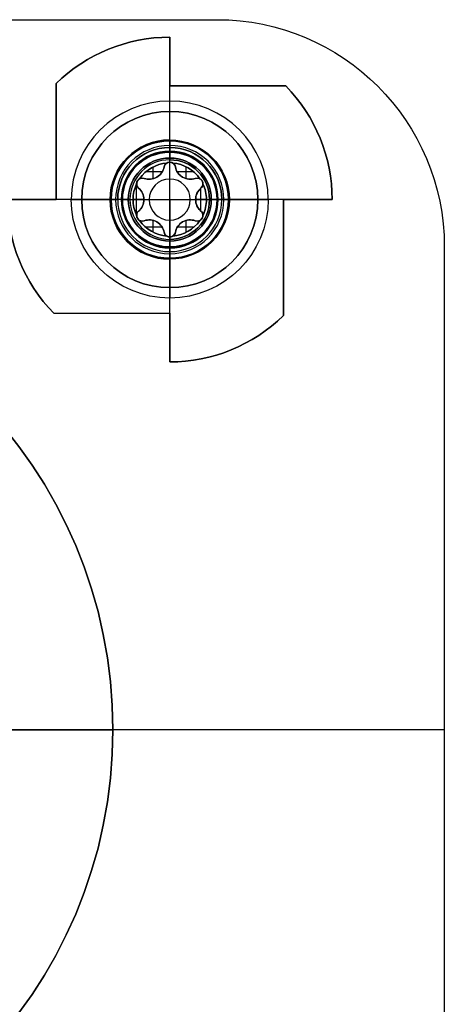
# Model space of a CAD drawing. Header units: millimetres. Extents: x -368 to 368, y -356 to 344.
# Tile 208 of 256: x 20 to 43, y -20 to 32. Entities that reach past the tile are written whole.
import ezdxf

# ---------------------------------------------------------------- set-up
doc = ezdxf.new("R2010")
doc.units = ezdxf.units.MM
doc.layers.add('Livello 01', color=7, linetype='Continuous')

# ---------------------------------------------------------------- blocks, each defined once
blk = doc.blocks.new('Ragno M5x8 inox')
at = {"layer": 'Livello 01', "color": 253, "true_color": 0x9da4ac}
for p, q in [((-3.15, 8), (-3.15, 1)), ((-3.15, 8), (-2.1, 8)), ((-2.1, 1), (-2.1, 8)), ((0, 8, 3.15), (0, 8, 2.1)), ((0, 8, -2.1), (0, 8, -3.15)), ((2.1, 8), (3.15, 8)), ((2.1, 1), (2.1, 8)), ((3.15, 8), (3.15, 1)), ((-7.288, 0), (-7.288, 1)), ((-6, 1), (-3.15, 1)), ((-6, 0, -3.063), (-6, 1, -3.063)), ((-3.063, 0, 6), (-3.063, 1, 6)), ((0, 1, -8.575), (0, 1, -3.15)), ((0, 1, 3.15), (0, 1, 6)), ((0, 0, 7.288), (0, 1, 7.288)), ((0, 0, -7.288), (0, 1, -7.288)), ((3.063, 0, -6), (3.063, 1, -6)), ((3.15, 1), (8.575, 1)), ((6, 0, 3.063), (6, 1, 3.063)), ((7.287, 0), (7.287, 1)), ((-8.575, 0.5), (-6, 0.5)), ((0, 0.5, 6), (-6.126, 0.5, 6)), ((-6, 0.5), (-6, 0.5, -6.126)), ((0, 0.5, 8.575), (0, 0.5, 6)), ((0, 0.5, -8.575), (0, 0.5, -6)), ((6.126, 0.5, -6), (0, 0.5, -6)), ((0, 0, -7.287), (0, 0, -3.1)), ((3.1, 0), (6, 0)), ((8.575, 0.5), (6, 0.5)), ((6, 0.5), (6, 0.5, 6.126)), ((7.108, 0), (8.575, 0)), ((-6, 0), (-3.1, 0)), ((0, 0, 3.1), (0, 0, 7.248))]:
    blk.add_line(p, q, dxfattribs=at)
at = {"layer": 'Livello 01', "color": 253, "true_color": 0x9da4ac, "extrusion": (0, -1, 0)}
for centre, radius, start, end in [((0, 0, -8), 3.15, 90, 270), ((0, 0, -8), 2.1, 90, 270), ((0, 0, -8), 3.15, 270, 90), ((0, 0, -4.5), 3.15, 90, 270), ((0, 0, -4.5), 3.15, 270, 90), ((0, 0, -1), 8.575, 135.5964, 180), ((0, 0, -1), 8.575, 225.5964, 270), ((0, 0, -1), 3.15, 90, 270), ((0, 0, -1), 8.575, 45.5964, 90), ((0, 0, -1), 8.575, 315.5964, 0), ((0, 0, -0.5), 8.575, 135.5964, 180), ((0, 0, -0.5), 8.575, 225.5964, 270), ((0, 0, -0.5), 8.575, 45.5964, 90), ((0, 0, -0.5), 8.575, 315.5964, 0), ((0, 0), 3.1, 90, 270), ((0, 0), 3.1, 270, 90)]:
    blk.add_arc(centre, radius, start, end, dxfattribs=at)
at = {"layer": 'Livello 01', "color": 253, "true_color": 0x9da4ac, "extrusion": (0, 1, 0)}
for centre, radius, start, end in [((0, 0, 8), 2.1, 90, 270), ((0, 0, 4.5), 2.1, 270, 90), ((0, 0, 4.5), 2.1, 90, 270), ((0, 0, 1), 2.1, 270, 90), ((0, 0, 1), 2.1, 90, 270), ((0, 0, 1), 3.15, 90, 270), ((0, 0), 8.575, 270, 314.4036), ((0, 0), 3.1, 270, 90), ((0, 0), 3.1, 90, 270), ((0, 0), 8.575, 0, 44.4036), ((0, 0), 8.575, 90, 134.4036), ((0, 0), 8.575, 180, 224.4036)]:
    blk.add_arc(centre, radius, start, end, dxfattribs=at)
at = {"layer": 'Livello 01', "color": 253, "true_color": 0x9da4ac, "extrusion": (0, 0, -1)}
blk.add_arc((3.1, 1), 1, 180, 270, dxfattribs=at)
at = {"layer": 'Livello 01', "color": 253, "true_color": 0x9da4ac, "extrusion": (1, 0, 0)}
blk.add_arc((1, -3.1), 1, 90, 180, dxfattribs=at)
at = {"layer": 'Livello 01', "color": 253, "true_color": 0x9da4ac, "extrusion": (-1, 0, 0)}
blk.add_arc((-1, 3.1), 1, 270, 360, dxfattribs=at)
at = {"layer": 'Livello 01', "color": 253, "true_color": 0x9da4ac}
blk.add_arc((3.1, 1), 1, 180, 270, dxfattribs=at)
for points in [[(0, 8, -2.1), (0, 1, -2.1)], [(0, 1, 2.1), (0, 8, 2.1)], [(0, 8, 3.15), (0, 1, 3.15)], [(0, 1, -3.15), (0, 8, -3.15)], [(-8.575, 1), (-8.575, 0)], [(-6, 1), (-8.575, 1)], [(-6.126, 0, 6), (-6.126, 1, 6)], [(-6.126, 1, 6), (0, 1, 6)], [(-6, 0, -6.126), (-6, 1, -6.126)], [(-6, 1, -6.126), (-6, 1)], [(-6, 0), (-6, 1)], [(0, 1, -8.575), (0, 0, -8.575)], [(0, 1, 8.575), (0, 0, 8.575)], [(0, 1, 6), (0, 1, 8.575)], [(6.126, 1, -6), (0, 1, -6)], [(0, 1, -6), (0, 1, -8.575)], [(0, 0, 6), (0, 1, 6)], [(0, 0, -6), (0, 1, -6)], [(6, 0, 6.126), (6, 1, 6.126)], [(6, 1, 6.126), (6, 1)], [(6, 1), (8.575, 1)], [(6, 0), (6, 1)], [(6.126, 0, -6), (6.126, 1, -6)], [(8.575, 1), (8.575, 0)], [(-6, 0), (-8.575, 0)], [(-6.126, 0, 6), (0, 0, 6)], [(-6, 0, -6.126), (-6, 0)], [(0, 0, -6), (0, 0, -8.575)], [(0, 0, 6), (0, 0, 8.575)], [(6.126, 0, -6), (0, 0, -6)], [(6, 0), (8.575, 0)], [(6, 0, 6.126), (6, 0)]]:
    blk.add_open_spline(points, degree=1, dxfattribs=at)
blk = doc.blocks.new('MCP144A07_01')
at = {"layer": 'Livello 01', "color": 8, "true_color": 0x808080}
for p, q in [((0, 25, 2), (0, 25)), ((0, 19.1, 2), (0, 25, 2)), ((0, 19.1), (0, 25)), ((0, 19.1), (0, 19.1, 2)), ((0, 15.9), (0, 15.9, 2)), ((0, 10.25, 2), (0, 15.9, 2)), ((0, 10.25), (0, 15.9)), ((0, 10.25, 2), (0, 10.25)), ((-17.5, 1.6), (-17.5, 1.6, 2)), ((17.5, 1.6), (17.5, 1.6, 2)), ((-25, 0, 2), (-19.1, 0, 2)), ((-25, 0), (-19.1, 0)), ((-15.9, 0, 2), (-10.25, 0, 2)), ((-15.9, 0), (-10.25, 0)), ((10.25, 0, 2), (15.9, 0, 2)), ((10.25, 0), (15.9, 0)), ((19.1, 0, 2), (25, 0, 2)), ((19.1, 0), (25, 0)), ((-17.5, -1.6), (-17.5, -1.6, 2)), ((17.5, -1.6), (17.5, -1.6, 2)), ((0, -10.25, 2), (0, -10.25)), ((0, -15.9, 2), (0, -10.25, 2)), ((0, -15.9), (0, -10.25)), ((0, -15.9), (0, -15.9, 2)), ((0, -19.1), (0, -19.1, 2)), ((0, -25, 2), (0, -19.1, 2)), ((0, -25), (0, -19.1)), ((0, -25, 2), (0, -25))]:
    blk.add_line(p, q, dxfattribs=at)
at = {"layer": 'Livello 01', "color": 8, "true_color": 0x808080, "extrusion": (0, 0, -1)}
for centre, radius, start, end in [((0, 0, -2), 25, 0, 180), ((0, 0, -1), 25, 0, 180), ((0, 17.5), 1.6, 0, 180), ((0, 17.5, -2), 1.6, 0, 180), ((0, 17.5, -2), 1.6, 180, 0), ((0, 0, -2), 10.25, 0, 180), ((0, 0), 10.25, 0, 180), ((0, 0, -1), 10.25, 0, 180), ((17.5, 0), 1.6, 0, 180), ((17.5, 0, -2), 1.6, 0, 180), ((-17.5, 0), 1.6, 0, 180), ((-17.5, 0, -2), 1.6, 0, 180), ((0, 0, -2), 25, 180, 0), ((0, 0, -1), 25, 180, 0), ((0, 0, -2), 10.25, 180, 0), ((0, 0, -1), 10.25, 180, 0), ((-17.5, 0, -2), 1.6, 180, 0), ((17.5, 0, -2), 1.6, 180, 0), ((0, -17.5), 1.6, 0, 180), ((0, -17.5, -2), 1.6, 0, 180), ((0, -17.5, -2), 1.6, 180, 0)]:
    blk.add_arc(centre, radius, start, end, dxfattribs=at)
at = {"layer": 'Livello 01', "color": 8, "true_color": 0x808080}
for centre, radius, start, end in [((0, 0), 25, 0, 180), ((0, 17.5, 1), 1.6, 0, 180), ((0, 17.5), 1.6, 180, 0), ((0, 17.5, 1), 1.6, 180, 0), ((-17.5, 0, 1), 1.6, 0, 180), ((17.5, 0, 1), 1.6, 0, 180), ((0, 0), 25, 180, 0), ((0, 0), 10.25, 180, 0), ((17.5, 0), 1.6, 180, 0), ((17.5, 0, 1), 1.6, 180, 0), ((-17.5, 0), 1.6, 180, 0), ((-17.5, 0, 1), 1.6, 180, 0), ((0, -17.5, 1), 1.6, 0, 180), ((0, -17.5), 1.6, 180, 0), ((0, -17.5, 1), 1.6, 180, 0)]:
    blk.add_arc(centre, radius, start, end, dxfattribs=at)
for points in [[(-1.6, 17.5, 2), (-1.6, 17.5)], [(1.6, 17.5), (1.6, 17.5, 2)], [(-25, 0), (-25, 0, 2)], [(-10.25, 0, 2), (-10.25, 0)], [(15.9, 0, 2), (15.9, 0)], [(19.1, 0), (19.1, 0, 2)], [(-19.1, 0, 2), (-19.1, 0)], [(-15.9, 0), (-15.9, 0, 2)], [(10.25, 0), (10.25, 0, 2)], [(25, 0, 2), (25, 0)], [(-1.6, -17.5, 2), (-1.6, -17.5)], [(1.6, -17.5), (1.6, -17.5, 2)]]:
    blk.add_open_spline(points, degree=1, dxfattribs=at)
blk = doc.blocks.new('MCA144A01_04')
at = {"layer": 'Livello 01', "extrusion": (5.55112e-17, 3.33067e-16, -1)}
blk.add_blockref('Ragno M5x8 inox', (-28, 274, 318), dxfattribs=at)
at = {"layer": 'Livello 01', "extrusion": (-2.37527e-16, 1, -2.12635e-17), "rotation": 180}
blk.add_blockref('MCP144A07_01', (0, -290, -275), dxfattribs=at)
blk = doc.blocks.new('VTM05X25STIN0')
at = {"layer": 'Livello 01', "color": 250, "true_color": 0x404040}
for p, q in [((0, 4.65, -0.55), (0, 4.65)), ((0, 2.5, -2.7), (0, 4.65, -0.55)), ((0, 2.535), (0, 4.65)), ((0, 1.975, -0.14), (0, 2.535)), ((0, 2.5, -25), (0, 2.5, -4.3)), ((0, -2.5, -25), (0, 2.5, -25)), ((0, 2.195, -3.565), (0, 2.195, -3.435)), ((-0.875, 1.101), (-0.875, 1.726)), ((0, 0, -2.219), (0, 1.975, -1.5)), ((0, 1.975, -1.5), (0, 1.975, -0.14)), ((0.875, 1.101), (0.875, 1.726)), ((-1.451, 1.137, -1.548), (-1.451, 1.137)), ((-0.396, 1.463), (-1.268, 1.463)), ((-1.082, 1.074, -1.664), (-1.082, 1.074)), ((1.268, 1.463), (0.396, 1.463)), ((1.082, 1.074, -1.664), (1.082, 1.074)), ((1.451, 1.137, -1.548), (1.451, 1.137)), ((-1.752, -0.823), (-1.752, 0.823)), ((-1.751, 0.837, -1.513), (-1.751, 0.837, -0.149)), ((1.65, -0.613), (1.65, 0.613)), ((1.751, 0.837, -1.513), (1.751, 0.837, -0.149)), ((-2.535, 0), (-4.65, 0)), ((-1.936, 0, -0.15), (-1.936, 0)), ((-1.364, 0), (-1.936, 0)), ((-2.5, 0, -25), (2.5, 0, -25)), ((0, 0, -2.219), (0, -1.975, -1.5)), ((1.935, 0), (1.364, 0)), ((4.65, 0), (2.535, 0)), ((-1.751, -0.838, -1.513), (-1.751, -0.838, -0.149)), ((1.751, -0.838, -1.513), (1.751, -0.838, -0.149)), ((-1.451, -1.138, -1.548), (-1.451, -1.138)), ((-0.396, -1.463), (-1.268, -1.463)), ((-1.082, -1.074, -1.664), (-1.082, -1.074)), ((-0.875, -1.726), (-0.875, -1.101)), ((1.268, -1.463), (0.396, -1.463)), ((0.875, -1.726), (0.875, -1.101)), ((1.082, -1.074, -1.664), (1.082, -1.074)), ((1.451, -1.138, -1.548), (1.451, -1.138)), ((0, -1.975, -0.14), (0, -2.535)), ((0, -1.975, -1.5), (0, -1.975, -0.14)), ((0, -2.195, -3.565), (0, -2.195, -3.435)), ((0, -2.5, -25), (0, -2.5, -4.3)), ((0, -2.5, -2.7), (0, -4.65, -0.55)), ((0, -4.65), (0, -2.535)), ((0, -4.65, -0.55), (0, -4.65))]:
    blk.add_line(p, q, dxfattribs=at)
for centre, radius, start, end in [((0, 0, -0.55), 4.65, 360, 180), ((0, 0, -0.275), 4.65, 360, 180), ((0, 0, -2.642), 2.558, 360, 180), ((0, 0), 2.535, 360, 180), ((0, 0, -2.7), 2.5, 360, 180), ((0, 0, -25), 2.5, 360, 180), ((0, 0, -14.65), 2.5, 360, 180), ((0, 0, -3.565), 2.195, 360, 180), ((0, 0, -3.5), 2.195, 360, 180), ((0, 0, -3.565), 2.195, 360, 180), ((0, 0, -0.15), 1.935, 94.7362, 145.2638), ((0, 0, -0.075), 1.936, 94.7362, 145.2638), ((-1.082, 1.874, -0.861), 0.8, 250.4154, 349.5846), ((0, 1.675, -0.79), 0.3, 10.4154, 169.5846), ((0, 0, -0.15), 1.935, 34.7362, 85.2638), ((0, 0, -0.075), 1.936, 34.7362, 85.2638), ((1.082, 1.874, -0.861), 0.8, 190.4154, 289.5846), ((-1.451, 0.837, -0.79), 0.3, 70.4154, 229.5846), ((0, 0, -1.823), 1.086, 360, 180), ((1.451, 0.837, -0.79), 0.3, 310.4154, 109.5846), ((0, 0, -0.075), 1.936, 154.7362, 205.2638), ((0, 0, -0.15), 1.936, 154.7362, 180), ((-2.164, 0, -0.861), 0.8, 360, 49.5846), ((2.164, 0, -0.861), 0.8, 130.4154, 180), ((0, 0, -0.15), 1.936, 360, 25.2638), ((0, 0, -0.075), 1.936, 360, 25.2638), ((0, 0, -0.275), 4.65, 180, 360), ((0, 0, -14.65), 2.5, 180, 360), ((0, 0, -3.5), 2.195, 180, 360), ((0, 0, -0.15), 1.936, 180, 205.2638), ((-2.164, 0, -0.861), 0.8, 310.4154, 360), ((0, 0, -1.823), 1.086, 180, 360), ((0, 0, -2.642), 2.558, 180, 360), ((0, 0, -2.7), 2.5, 180, 360), ((0, 0, -25), 2.5, 180, 360), ((0, 0, -3.565), 2.195, 180, 360), ((0, 0, -3.565), 2.195, 180, 360), ((2.164, 0, -0.861), 0.8, 180, 229.5846), ((0, 0, -0.15), 1.935, 334.7362, 0), ((0, 0, -0.075), 1.936, 334.7362, 360), ((-1.451, -0.838, -0.79), 0.3, 130.4154, 289.5846), ((1.451, -0.838, -0.79), 0.3, 250.4154, 49.5846), ((0, 0, -0.15), 1.935, 214.7362, 265.2638), ((0, 0, -0.075), 1.936, 214.7362, 265.2638), ((-1.082, -1.874, -0.861), 0.8, 10.4154, 109.5846), ((0, 0, -0.15), 1.936, 274.7362, 325.2638), ((0, 0, -0.075), 1.936, 274.7362, 325.2638), ((1.082, -1.874, -0.861), 0.8, 70.4154, 169.5846), ((0, -1.675, -0.79), 0.3, 190.4154, 349.5846)]:
    blk.add_arc(centre, radius, start, end, dxfattribs=at)
at = {"layer": 'Livello 01', "color": 250, "true_color": 0x404040, "extrusion": (0, 0, -1)}
for centre, radius, start, end in [((0, 0), 4.65, 0, 180), ((0, 0, 4.3), 2.5, 0, 180), ((0, 0, 3.435), 2.195, 0, 180), ((0, 0), 1.935, 34.7362, 85.2638), ((1.082, 1.874), 0.8, 190.4154, 289.5846), ((0, 1.675), 0.3, 10.4154, 57.8119), ((0, 1.675), 0.3, 122.1881, 169.5846), ((0, 0), 1.936, 94.7362, 145.2638), ((-1.082, 1.874), 0.8, 250.4154, 349.5846), ((1.451, 0.837), 0.3, 62.1881, 109.5846), ((-1.451, 0.837), 0.3, 70.4154, 117.8119), ((0, 0), 1.936, 334.7362, 25.2638), ((1.451, 0.837), 0.3, 310.4154, 357.8119), ((2.164, 0), 0.8, 130.4154, 180), ((-2.164, 0), 0.8, 360, 49.5846), ((-1.451, 0.837), 0.3, 182.1881, 229.5846), ((0, 0), 1.936, 154.7362, 180), ((0, 0), 4.65, 180, 0), ((0, 0), 2.535, 180, 0), ((0, 0, 4.3), 2.5, 180, 0), ((0, 0, 3.435), 2.195, 180, 0), ((2.164, 0), 0.8, 180, 229.5846), ((0, 0, 0.55), 4.65, 180, 360), ((-2.164, 0), 0.8, 310.4154, 360), ((0, 0), 1.935, 180, 205.2638), ((1.451, -0.838), 0.3, 2.1881, 49.5846), ((-1.451, -0.838), 0.3, 130.4154, 177.8119), ((1.451, -0.838), 0.3, 250.4154, 297.8119), ((0, 0), 1.935, 274.7362, 325.2638), ((1.082, -1.874), 0.8, 70.4154, 169.5846), ((0, 0), 1.936, 214.7362, 265.2638), ((-1.082, -1.874), 0.8, 10.4154, 109.5846), ((-1.451, -0.838), 0.3, 242.1881, 289.5846), ((0, -1.675), 0.3, 302.1881, 349.5846), ((0, -1.675), 0.3, 190.4154, 237.8119)]:
    blk.add_arc(centre, radius, start, end, dxfattribs=at)
at = {"layer": 'Livello 01', "color": 250, "true_color": 0x404040, "extrusion": (1, 0, 0)}
for centre, start, end in [((3.235, -3.565), 180, 225), ((3.235, -3.435), 135, 180)]:
    blk.add_arc(centre, 1.04, start, end, dxfattribs=at)
at = {"layer": 'Livello 01', "color": 250, "true_color": 0x404040, "extrusion": (0, -1, 0)}
for centre, start, end in [((-3.235, -3.435), 0, 45), ((-3.235, -3.565), 315, 360), ((3.235, -3.435), 135, 180), ((3.235, -3.565), 180, 225)]:
    blk.add_arc(centre, 1.04, start, end, dxfattribs=at)
at = {"layer": 'Livello 01', "color": 250, "true_color": 0x404040, "extrusion": (-1, 0, 0)}
for centre, start, end in [((3.235, -3.435), 135, 180), ((3.235, -3.565), 180, 225)]:
    blk.add_arc(centre, 1.04, start, end, dxfattribs=at)
at = {"layer": 'Livello 01', "color": 250, "true_color": 0x404040}
for points, knots in [([(-1.35, 1.12, -1.58), (-1.244, 1.082, -1.619), (-1.13, 1.067, -1.654), (-0.901, 1.086, -1.706), (-0.785, 1.122, -1.722), (-0.581, 1.239, -1.723), (-0.492, 1.321, -1.707), (-0.359, 1.512, -1.654), (-0.315, 1.618, -1.619), (-0.295, 1.729, -1.58)], [-1.432609, -1.432609, -1.432609, -1.432609, -1.074457, -1.074457, -0.716305, -0.716305, -0.358152, -0.358152, 0, 0, 0, 0]), ([(-0.295, 1.729, -1.58), (-0.283, 1.796, -1.557), (-0.247, 1.858, -1.537), (-0.141, 1.949, -1.508), (-0.071, 1.975, -1.5), (0.072, 1.975, -1.5), (0.141, 1.949, -1.508), (0.248, 1.858, -1.537), (0.283, 1.796, -1.557), (0.295, 1.729, -1.58)], [-0.8702209, -0.8702209, -0.8702209, -0.8702209, -0.6526656, -0.6526656, -0.4351104, -0.4351104, -0.2175552, -0.2175552, 0, 0, 0, 0]), ([(-0.16, 1.929, -0.15), (-0.112, 1.959, -0.143), (-0.056, 1.975, -0.14), (0.056, 1.975, -0.14), (0.112, 1.959, -0.143), (0.16, 1.929, -0.15)], [0, 0, 0, 0, 0.1712108, 0.1712108, 0.3424217, 0.3424217, 0.3424217, 0.3424217]), ([(0.295, 1.729, -1.58), (0.315, 1.618, -1.619), (0.359, 1.512, -1.654), (0.49, 1.323, -1.706), (0.579, 1.241, -1.722), (0.782, 1.123, -1.723), (0.898, 1.087, -1.707), (1.13, 1.067, -1.654), (1.244, 1.082, -1.619), (1.35, 1.12, -1.58)], [-1.432609, -1.432609, -1.432609, -1.432609, -1.074457, -1.074457, -0.716305, -0.716305, -0.358152, -0.358152, 0, 0, 0, 0]), ([(-1.645, 0.609, -1.58), (-1.697, 0.653, -1.557), (-1.733, 0.715, -1.537), (-1.758, 0.852, -1.508), (-1.746, 0.926, -1.5), (-1.674, 1.05, -1.5), (-1.617, 1.097, -1.508), (-1.485, 1.144, -1.537), (-1.414, 1.143, -1.557), (-1.35, 1.12, -1.58)], [-0.8702209, -0.8702209, -0.8702209, -0.8702209, -0.6526656, -0.6526656, -0.4351104, -0.4351104, -0.2175552, -0.2175552, 0, 0, 0, 0]), ([(-1.75, 0.826, -0.15), (-1.753, 0.882, -0.143), (-1.739, 0.939, -0.14), (-1.683, 1.036, -0.14), (-1.64, 1.077, -0.143), (-1.591, 1.103, -0.15)], [0, 0, 0, 0, 0.1712108, 0.1712108, 0.3424217, 0.3424217, 0.3424217, 0.3424217]), ([(1.35, 1.12, -1.58), (1.414, 1.143, -1.557), (1.486, 1.143, -1.537), (1.617, 1.097, -1.508), (1.675, 1.049, -1.5), (1.746, 0.925, -1.5), (1.758, 0.852, -1.508), (1.733, 0.714, -1.537), (1.697, 0.653, -1.557), (1.645, 0.609, -1.58)], [-0.8702209, -0.8702209, -0.8702209, -0.8702209, -0.6526656, -0.6526656, -0.4351104, -0.4351104, -0.2175552, -0.2175552, 0, 0, 0, 0]), ([(1.591, 1.103, -0.15), (1.64, 1.077, -0.143), (1.682, 1.036, -0.14), (1.738, 0.939, -0.14), (1.753, 0.882, -0.143), (1.75, 0.826, -0.15)], [0, 0, 0, 0, 0.1712108, 0.1712108, 0.3424217, 0.3424217, 0.3424217, 0.3424217]), ([(-1.364, 0, -1.722), (-1.364, 0.117, -1.722), (-1.39, 0.235, -1.707), (-1.489, 0.445, -1.654), (-1.559, 0.536, -1.619), (-1.645, 0.609, -1.58)], [-0.7163168, -0.7163168, -0.7163168, -0.7163168, -0.3581584, -0.3581584, 0, 0, 0, 0]), ([(1.645, 0.609, -1.58), (1.559, 0.536, -1.619), (1.489, 0.444, -1.654), (1.391, 0.236, -1.706), (1.364, 0.118, -1.722), (1.364, 0, -1.722)], [-0.7162915, -0.7162915, -0.7162915, -0.7162915, -0.3581457, -0.3581457, 0, 0, 0, 0]), ([(-1.645, -0.609, -1.58), (-1.559, -0.536, -1.619), (-1.489, -0.444, -1.654), (-1.391, -0.236, -1.706), (-1.364, -0.118, -1.722), (-1.364, 0, -1.722)], [-0.7162915, -0.7162915, -0.7162915, -0.7162915, -0.3581457, -0.3581457, 0, 0, 0, 0]), ([(1.364, 0, -1.722), (1.364, -0.117, -1.722), (1.39, -0.235, -1.707), (1.489, -0.445, -1.654), (1.559, -0.536, -1.619), (1.645, -0.609, -1.58)], [-0.7163168, -0.7163168, -0.7163168, -0.7163168, -0.3581584, -0.3581584, 0, 0, 0, 0]), ([(-1.35, -1.12, -1.58), (-1.414, -1.143, -1.557), (-1.486, -1.143, -1.537), (-1.617, -1.097, -1.508), (-1.675, -1.049, -1.5), (-1.746, -0.925, -1.5), (-1.758, -0.852, -1.508), (-1.733, -0.714, -1.537), (-1.697, -0.653, -1.557), (-1.645, -0.609, -1.58)], [-0.8702209, -0.8702209, -0.8702209, -0.8702209, -0.6526656, -0.6526656, -0.4351104, -0.4351104, -0.2175552, -0.2175552, 0, 0, 0, 0]), ([(-1.75, -0.826, -0.15), (-1.753, -0.882, -0.143), (-1.738, -0.939, -0.14), (-1.682, -1.036, -0.14), (-1.64, -1.077, -0.143), (-1.591, -1.103, -0.15)], [-0.3424217, -0.3424217, -0.3424217, -0.3424217, -0.1712108, -0.1712108, 0, 0, 0, 0]), ([(1.645, -0.609, -1.58), (1.697, -0.653, -1.557), (1.733, -0.715, -1.537), (1.758, -0.852, -1.508), (1.746, -0.926, -1.5), (1.674, -1.05, -1.5), (1.617, -1.097, -1.508), (1.485, -1.144, -1.537), (1.414, -1.143, -1.557), (1.35, -1.12, -1.58)], [-0.8702209, -0.8702209, -0.8702209, -0.8702209, -0.6526656, -0.6526656, -0.4351104, -0.4351104, -0.2175552, -0.2175552, 0, 0, 0, 0]), ([(1.591, -1.103, -0.15), (1.64, -1.077, -0.143), (1.683, -1.036, -0.14), (1.739, -0.939, -0.14), (1.753, -0.882, -0.143), (1.75, -0.826, -0.15)], [-0.3424217, -0.3424217, -0.3424217, -0.3424217, -0.1712108, -0.1712108, 0, 0, 0, 0]), ([(-0.295, -1.729, -1.58), (-0.315, -1.618, -1.619), (-0.359, -1.512, -1.654), (-0.49, -1.323, -1.706), (-0.579, -1.241, -1.722), (-0.782, -1.123, -1.723), (-0.898, -1.087, -1.707), (-1.13, -1.067, -1.654), (-1.244, -1.082, -1.619), (-1.35, -1.12, -1.58)], [-1.432609, -1.432609, -1.432609, -1.432609, -1.074457, -1.074457, -0.716305, -0.716305, -0.358152, -0.358152, 0, 0, 0, 0]), ([(1.35, -1.12, -1.58), (1.244, -1.082, -1.619), (1.13, -1.067, -1.654), (0.901, -1.086, -1.706), (0.785, -1.122, -1.722), (0.581, -1.239, -1.723), (0.492, -1.321, -1.707), (0.359, -1.512, -1.654), (0.315, -1.618, -1.619), (0.295, -1.729, -1.58)], [-1.432609, -1.432609, -1.432609, -1.432609, -1.074457, -1.074457, -0.716305, -0.716305, -0.358152, -0.358152, 0, 0, 0, 0]), ([(0.295, -1.729, -1.58), (0.283, -1.796, -1.557), (0.247, -1.858, -1.537), (0.141, -1.949, -1.508), (0.071, -1.975, -1.5), (-0.072, -1.975, -1.5), (-0.141, -1.949, -1.508), (-0.248, -1.858, -1.537), (-0.283, -1.796, -1.557), (-0.295, -1.729, -1.58)], [-0.8702209, -0.8702209, -0.8702209, -0.8702209, -0.6526656, -0.6526656, -0.4351104, -0.4351104, -0.2175552, -0.2175552, 0, 0, 0, 0]), ([(-0.16, -1.929, -0.15), (-0.112, -1.959, -0.143), (-0.056, -1.975, -0.14), (0.056, -1.975, -0.14), (0.112, -1.959, -0.143), (0.16, -1.929, -0.15)], [-0.3424217, -0.3424217, -0.3424217, -0.3424217, -0.1712108, -0.1712108, 0, 0, 0, 0])]:
    blk.add_open_spline(points, degree=3, knots=knots, dxfattribs=at)
for points in [[(-0.295, 1.729, -1.58), (-0.295, 1.729)], [(-0.16, 1.929), (-0.16, 1.929, -0.15)], [(0.16, 1.929, -0.15), (0.16, 1.929)], [(0.295, 1.729), (0.295, 1.729, -1.58)], [(-1.591, 1.103, -0.15), (-1.591, 1.103)], [(-1.35, 1.12), (-1.35, 1.12, -1.58)], [(1.35, 1.12, -1.58), (1.35, 1.12)], [(1.591, 1.103), (1.591, 1.103, -0.15)], [(-1.75, 0.826), (-1.75, 0.826, -0.15)], [(-1.645, 0.609, -1.58), (-1.645, 0.609)], [(1.645, 0.609), (1.645, 0.609, -1.58)], [(1.75, 0.826, -0.15), (1.75, 0.826)], [(-4.65, 0, -0.55), (-4.65, 0)], [(-2.535, 0), (-1.936, 0, -0.15)], [(-2.5, 0, -25), (-2.5, 0, -4.3)], [(-2.195, 0, -3.565), (-2.195, 0, -3.435)], [(-1.364, 0, -1.722), (-1.364, 0)], [(-1.364, 0, -1.722), (0, 0, -2.219)], [(0, 0, -2.219), (1.364, 0, -1.722)], [(-2.5, 0, -2.7), (-4.65, 0, -0.55)], [(1.364, 0, -1.722), (1.364, 0)], [(1.935, 0, -0.15), (1.935, 0)], [(1.935, 0, -0.15), (2.535, 0)], [(2.195, 0, -3.435), (2.195, 0, -3.565)], [(4.65, 0, -0.55), (2.5, 0, -2.7)], [(2.5, 0, -4.3), (2.5, 0, -25)], [(4.65, 0), (4.65, 0, -0.55)], [(-1.75, -0.826, -0.15), (-1.75, -0.826)], [(-1.645, -0.609), (-1.645, -0.609, -1.58)], [(1.645, -0.609, -1.58), (1.645, -0.609)], [(1.75, -0.826), (1.75, -0.826, -0.15)], [(-1.591, -1.103), (-1.591, -1.103, -0.15)], [(-1.35, -1.12, -1.58), (-1.35, -1.12)], [(1.35, -1.12), (1.35, -1.12, -1.58)], [(1.591, -1.103, -0.15), (1.591, -1.103)], [(-0.295, -1.729), (-0.295, -1.729, -1.58)], [(-0.16, -1.929, -0.15), (-0.16, -1.929)], [(0.16, -1.929), (0.16, -1.929, -0.15)], [(0.295, -1.729, -1.58), (0.295, -1.729)]]:
    blk.add_open_spline(points, degree=1, dxfattribs=at)
blk = doc.blocks.new('MCP144A03_03')
at = {"layer": 'Livello 01', "color": 253, "true_color": 0x999999}
for p, q in [((-30.5, 37.5, 2), (30.5, 37.5, 2)), ((28, 30.75, 1.55), (28, 33.2, 4)), ((28, 30.75), (28, 30.75, 1.55)), ((42.5, 25.5, 2), (42.5, -25.5, 2)), ((28, 25.25, 1.55), (28, 22.8, 4)), ((28, 25.25), (28, 25.25, 1.55)), ((42.5, 0, 4), (14, 0, 4)), ((42.5, 0), (14, 0)), ((42.5, 0), (42.5, 0, 4))]:
    blk.add_line(p, q, dxfattribs=at)
at = {"layer": 'Livello 01', "color": 253, "true_color": 0x999999, "extrusion": (0, 0, -1)}
for centre, radius, start, end in [((-30.5, 25.5, -4), 12, 90, 180), ((-30.5, 25.5), 12, 90, 180), ((-30.5, 25.5, -2), 12, 90, 180), ((-28, 28, -1.55), 2.75, 0, 180), ((-28, 28, -4), 5.2, 180, 0)]:
    blk.add_arc(centre, radius, start, end, dxfattribs=at)
at = {"layer": 'Livello 01', "color": 253, "true_color": 0x999999}
for centre, radius, start, end in [((28, 28, 4), 5.2, 0, 180), ((28, 28, 1.66), 2.86, 0, 180), ((28, 28), 2.75, 360, 180), ((28, 28, 0.775), 2.75, 0, 180), ((28, 28, 1.66), 2.86, 180, 0), ((28, 28, 1.55), 2.75, 180, 0), ((28, 28), 2.75, 180, 0), ((28, 28, 0.775), 2.75, 180, 0)]:
    blk.add_arc(centre, radius, start, end, dxfattribs=at)
for points in [[(-30.5, 37.5, 4), (30.5, 37.5, 4)], [(-30.5, 37.5), (30.5, 37.5)], [(30.5, 37.5), (30.5, 37.5, 4)], [(22.8, 28, 4), (25.25, 28, 1.55)], [(25.25, 28, 1.55), (25.25, 28)], [(30.75, 28, 1.55), (33.2, 28, 4)], [(30.75, 28), (30.75, 28, 1.55)], [(42.5, 25.5, 4), (42.5, -25.5, 4)], [(42.5, 25.5), (42.5, -25.5)], [(42.5, 25.5, 4), (42.5, 25.5)]]:
    blk.add_open_spline(points, degree=1, dxfattribs=at)
blk = doc.blocks.new('MCA144A03_03')
at = {"layer": 'Livello 01'}
blk.add_blockref('MCP144A03_03', (0, 0), dxfattribs=at)

msp = doc.modelspace()

# ---------------------------------------------------------------- block references
at = {"layer": 'Livello 01', "extrusion": (0, -1, -5.55112e-16)}
msp.add_blockref('MCA144A01_04', (0, -284.03, 295.97), dxfattribs=at)
at = {"layer": 'Livello 01', "rotation": 359.9999999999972}
msp.add_blockref('MCA144A03_03', (0, -5.97, 1.97), dxfattribs=at)
at = {"layer": 'Livello 01'}
msp.add_blockref('VTM05X25STIN0', (28, 22.03, 5.97), dxfattribs=at)

doc.saveas('drawing.dxf')
